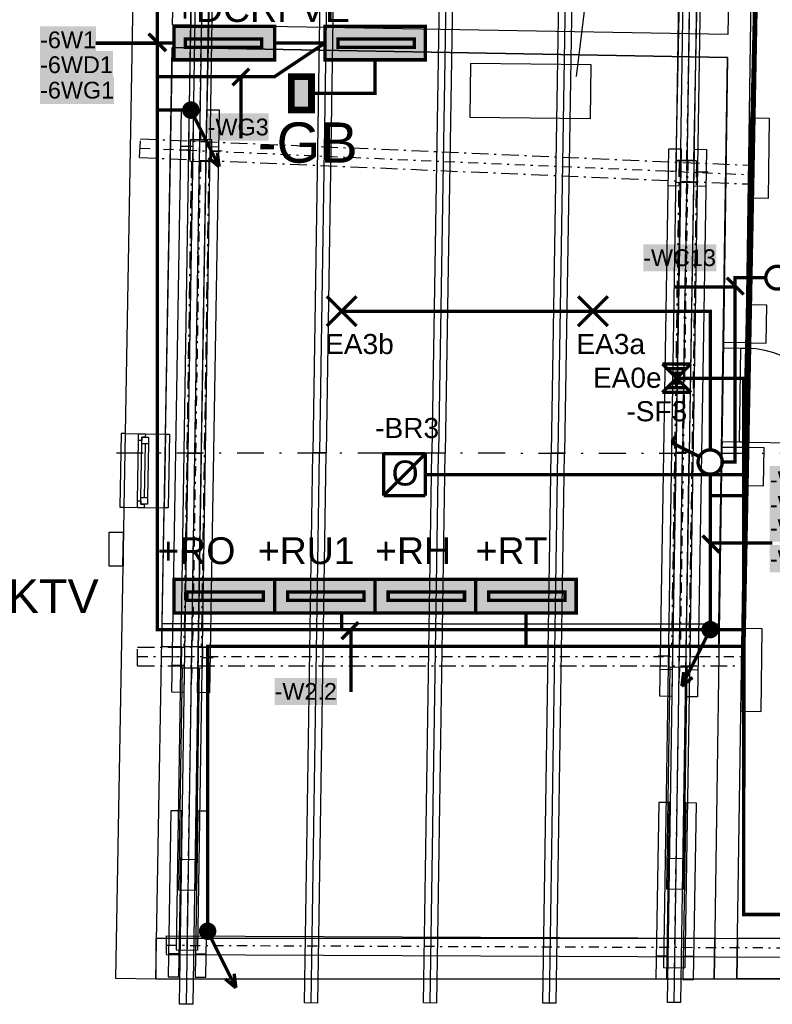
# Model space of a CAD drawing. Extents: x -12025 to 39812, y -28775 to 12.
# Tile 3 of 11: x 10848 to 16464, y -21170 to -13826. Entities that reach past the tile are written whole.
import ezdxf

# ---------------------------------------------------------------- set-up
doc = ezdxf.new("R2010")
doc.units = 0
doc.header["$MEASUREMENT"] = 0
for name, pattern in [('Telekomunikacni vodic', [9.25, 3, -0.75, 3, -0.75, 0.125, -0.75, 0.125, -0.75]), ('Čerchovaná', [450, 200, -117.5, 15, -117.5]), ('Čerchovaná M', [225, 125, -42.5, 15, -42.5]), ('Čerchovaná S', [175, 75, -42.5, 15, -42.5])]:
    doc.linetypes.add(name, pattern=pattern)
for name, color, linetype in [('0 (Pozadí)', 254, 'Continuous'), ('OÚ Dukovany FVE', 38, 'Continuous'), ('OÚ Dukovany internet + tv + data', 192, 'Continuous'), ('OÚ Dukovany nouzové osvětlení', 36, 'Continuous'), ('OÚ Dukovany půdorys podklad půda', 7, 'Continuous'), ('OÚ Dukovany rozváděče', 6, 'Continuous'), ('OÚ Dukovany světla', 132, 'Continuous'), ('OÚ Dukovany zásuvky', 92, 'Continuous'), ('Zakladni', 7, 'Continuous')]:
    doc.layers.add(name, color=color, linetype=linetype)
doc.styles.add('Arial', font='txt')
doc.styles.add('Arial_B', font='txt')

# ---------------------------------------------------------------- blocks, each defined once
blk = doc.blocks.new('P_zarovkove_svitidlo')
at = {"color": 0, "linetype": 'Continuous', "const_width": 25}
for points in [[(111, -111), (-111, 111)], [(-111, -111), (111, 111)]]:
    blk.add_lwpolyline(points, dxfattribs=at)
at = {"color": 0, "linetype": 'Continuous', "style": 'Arial'}
blk.add_text('EA3a', height=150, dxfattribs=at).set_placement((-123.5, -319.6))
blk = doc.blocks.new('P_zarovkove_svitidlo (1)')
at = {"color": 0, "linetype": 'Continuous', "const_width": 25}
for points in [[(111, -111), (-111, 111)], [(-111, -111), (111, 111)]]:
    blk.add_lwpolyline(points, dxfattribs=at)
at = {"color": 0, "linetype": 'Continuous', "style": 'Arial'}
blk.add_text('EA3b', height=150, dxfattribs=at).set_placement((-123.5, -319.6))
blk = doc.blocks.new('Sériový přepínač')
at = {"color": 0, "linetype": 'Continuous', "const_width": 25}
for points in [[(267.5, 133.7), (243.2, 182.4)], [(267.5, 133.7), (72.9, 36.5)], [(267.5, -133.7), (72.9, -36.5)], [(267.5, -133.7), (243.2, -182.4)]]:
    blk.add_lwpolyline(points, dxfattribs=at)
for points in [[(0, 85.1, 0.414214), (-85.1, 0)], [(85.1, 0, 0.414214), (0, 85.1)], [(-85.1, 0, 0.414214), (0, -85.1)], [(0, -85.1, 0.414214), (85.1, 0)]]:
    blk.add_lwpolyline(points, format="xyb", dxfattribs=at)
at = {"color": 0, "linetype": 'Continuous', "style": 'Arial'}
blk.add_text('-SF4', height=150, dxfattribs=at).set_placement((375, -71.1))
blk = doc.blocks.new('Stoupací vedení směrem nahoru')
at = {"color": 0, "linetype": 'Continuous', "const_width": 25}
for points in [[(-211.1, -422.2), (0, 0)], [(-211.1, -422.2), (-197.9, -316.7)], [(-211.1, -422.2), (-131.9, -356.3)]]:
    blk.add_lwpolyline(points, dxfattribs=at)
at = {"color": 0, "linetype": 'Continuous'}
for points, const_width in [([(0, 52.8, 0.414214), (-52.8, 0)], 25), ([(-52.8, 0, 0.414214), (0, -52.8)], 25), ([(0, 26.4, 0.414214), (-26.4, 0)], 52.8), ([(-26.4, 0, 0.414214), (0, -26.4)], 52.8), ([(26.4, 0, 0.414214), (0, 26.4)], 52.8), ([(0, -26.4, 0.414214), (26.4, 0)], 52.8), ([(52.8, 0, 0.414214), (0, 52.8)], 25), ([(0, -52.8, 0.414214), (52.8, 0)], 25)]:
    blk.add_lwpolyline(points, format="xyb", dxfattribs=dict(at, const_width=const_width))
blk = doc.blocks.new('Rozvadeč')
at = {"color": 0, "linetype": 'Continuous', "const_width": 25}
for points in [[(0, 0), (750, 0), (750, -250), (0, -250)], [(97.2, -93.8), (666.7, -93.8), (666.7, -156.2), (97.2, -156.2)]]:
    blk.add_lwpolyline(points, close=True, dxfattribs=at)
at = {"color": 0, "linetype": 'Continuous'}
blk.add_solid([(97.2, -93.8), (666.7, -93.8), (97.2, -156.2), (666.7, -156.2)], dxfattribs=at)
at = {"layer": '0 (Pozadí)', "linetype": 'Continuous'}
blk.add_solid([(0, 0), (750, 0), (0, -250), (750, -250)], dxfattribs=at)
at = {"color": 0, "linetype": 'Continuous', "style": 'Arial'}
blk.add_text('+RO', height=200, dxfattribs=at).set_placement((-125, 113.5))
blk = doc.blocks.new('Rozvadeč (1)')
at = {"color": 0, "linetype": 'Continuous', "const_width": 25}
for points in [[(0, 0), (750, 0), (750, -250), (0, -250)], [(97.2, -93.8), (666.7, -93.8), (666.7, -156.2), (97.2, -156.2)]]:
    blk.add_lwpolyline(points, close=True, dxfattribs=at)
at = {"color": 0, "linetype": 'Continuous'}
blk.add_solid([(97.2, -93.8), (666.7, -93.8), (97.2, -156.2), (666.7, -156.2)], dxfattribs=at)
at = {"layer": '0 (Pozadí)', "linetype": 'Continuous'}
blk.add_solid([(0, 0), (750, 0), (0, -250), (750, -250)], dxfattribs=at)
at = {"color": 0, "linetype": 'Continuous', "style": 'Arial'}
blk.add_text('+RU1', height=200, dxfattribs=at).set_placement((-125, 113.5))
blk = doc.blocks.new('Rozvadeč (2)')
at = {"color": 0, "linetype": 'Continuous', "const_width": 25}
for points in [[(0, 0), (750, 0), (750, -250), (0, -250)], [(97.2, -93.8), (666.7, -93.8), (666.7, -156.2), (97.2, -156.2)]]:
    blk.add_lwpolyline(points, close=True, dxfattribs=at)
at = {"color": 0, "linetype": 'Continuous'}
blk.add_solid([(97.2, -93.8), (666.7, -93.8), (97.2, -156.2), (666.7, -156.2)], dxfattribs=at)
at = {"layer": '0 (Pozadí)', "linetype": 'Continuous'}
blk.add_solid([(0, 0), (750, 0), (0, -250), (750, -250)], dxfattribs=at)
at = {"color": 0, "linetype": 'Continuous', "style": 'Arial'}
blk.add_text('+RH', height=200, dxfattribs=at).set_placement((0, 113.5))
blk = doc.blocks.new('Rozvadeč (3)')
at = {"color": 0, "linetype": 'Continuous', "const_width": 25}
for points in [[(0, 0), (750, 0), (750, -250), (0, -250)], [(97.2, -93.8), (666.7, -93.8), (666.7, -156.2), (97.2, -156.2)]]:
    blk.add_lwpolyline(points, close=True, dxfattribs=at)
at = {"color": 0, "linetype": 'Continuous'}
blk.add_solid([(97.2, -93.8), (666.7, -93.8), (97.2, -156.2), (666.7, -156.2)], dxfattribs=at)
at = {"layer": '0 (Pozadí)', "linetype": 'Continuous'}
blk.add_solid([(0, 0), (750, 0), (0, -250), (750, -250)], dxfattribs=at)
at = {"color": 0, "linetype": 'Continuous', "style": 'Arial'}
blk.add_text('+RT', height=200, dxfattribs=at).set_placement((0, 113.5))
blk = doc.blocks.new('Detektor kouře_ optický')
at = {"color": 0, "linetype": 'Continuous', "const_width": 25}
for points in [[(156.2, 156.2), (-156.2, 156.2)], [(-156.2, 156.2), (-156.2, -156.2)], [(156.2, 156.2), (-156.2, -156.2)], [(156.2, -156.2), (156.2, 156.2)], [(-156.2, -156.2), (156.2, -156.2)]]:
    blk.add_lwpolyline(points, dxfattribs=at)
at = {"color": 0, "linetype": 'Continuous', "style": 'Arial'}
blk.add_text('-BR3', height=150, dxfattribs=at).set_placement((-218.8, 272.6))
blk.add_text('O', height=186.5, rotation=180, dxfattribs=at).set_placement((106.4, 105.3))
blk = doc.blocks.new('Rozvadeč (4)')
at = {"color": 0, "linetype": 'Continuous', "const_width": 25}
for points in [[(0, 0), (750, 0), (750, -250), (0, -250)], [(97.2, -93.8), (666.7, -93.8), (666.7, -156.2), (97.2, -156.2)]]:
    blk.add_lwpolyline(points, close=True, dxfattribs=at)
at = {"color": 0, "linetype": 'Continuous'}
blk.add_solid([(97.2, -93.8), (666.7, -93.8), (97.2, -156.2), (666.7, -156.2)], dxfattribs=at)
at = {"layer": '0 (Pozadí)', "linetype": 'Continuous'}
blk.add_solid([(0, 0), (750, 0), (0, -250), (750, -250)], dxfattribs=at)
at = {"color": 0, "linetype": 'Continuous', "style": 'Arial'}
blk.add_text('-TB', height=200, dxfattribs=at).set_placement((375, 113.5))
blk = doc.blocks.new('(3)')
at = {"color": 0, "linetype": 'Continuous', "const_width": 50}
blk.add_lwpolyline([(0, 0), (150, 0), (150, -250), (0, -250)], close=True, dxfattribs=at)
at = {"layer": '0 (Pozadí)', "linetype": 'Continuous'}
blk.add_solid([(0, 0), (150, 0), (0, -250), (150, -250)], dxfattribs=at)
at = {"color": 0, "linetype": 'Continuous', "style": 'Arial'}
blk.add_text('-GB', height=300, dxfattribs=at).set_placement((-250, -642.2))
blk = doc.blocks.new('(4)')
at = {"color": 7, "linetype": 'Continuous', "const_width": 25}
for points in [[(-520, 0), (-395, -125)], [(-460, -55), (0, -55)]]:
    blk.add_lwpolyline(points, dxfattribs=at)
at = {"layer": '0 (Pozadí)', "linetype": 'Continuous'}
blk.add_solid([(-20, 520), (427, 520), (-20, 316.5), (427, 316.5)], dxfattribs=at)
at = {"color": 7, "linetype": 'Continuous', "style": 'Arial_B'}
blk.add_text('-WC2', height=125, dxfattribs=at).set_placement((-20, 356.5))
blk = doc.blocks.new('(5)')
at = {"color": 7, "linetype": 'Continuous', "const_width": 25}
for points in [[(-520, 0), (-395, -125)], [(-460, -55), (0, -55)]]:
    blk.add_lwpolyline(points, dxfattribs=at)
at = {"layer": '0 (Pozadí)', "linetype": 'Continuous'}
blk.add_solid([(-20, 160), (427, 160), (-20, -43.5), (427, -43.5)], dxfattribs=at)
at = {"color": 7, "linetype": 'Continuous', "style": 'Arial_B'}
blk.add_text('-WC4', height=125, dxfattribs=at).set_placement((-20, -3.5))
blk = doc.blocks.new('(6)')
at = {"color": 7, "linetype": 'Continuous', "const_width": 25}
for points in [[(-520, 0), (-395, -125)], [(-460, -55), (0, -55)]]:
    blk.add_lwpolyline(points, dxfattribs=at)
at = {"layer": '0 (Pozadí)', "linetype": 'Continuous'}
blk.add_solid([(-20, 335), (427, 335), (-20, 131.5), (427, 131.5)], dxfattribs=at)
at = {"color": 7, "linetype": 'Continuous', "style": 'Arial_B'}
blk.add_text('-WC3', height=125, dxfattribs=at).set_placement((-20, 171.5))
blk = doc.blocks.new('Stoupací vedení směrem nahoru (1)')
at = {"color": 0, "linetype": 'Continuous'}
for points, const_width in [([(0, 52.8, 0.414214), (-52.8, 0)], 25), ([(-52.8, 0, 0.414214), (0, -52.8)], 25), ([(0, 26.4, 0.414214), (-26.4, 0)], 52.8), ([(-26.4, 0, 0.414214), (0, -26.4)], 52.8), ([(26.4, 0, 0.414214), (0, 26.4)], 52.8), ([(0, -26.4, 0.414214), (26.4, 0)], 52.8), ([(52.8, 0, 0.414214), (0, 52.8)], 25), ([(0, -52.8, 0.414214), (52.8, 0)], 25)]:
    blk.add_lwpolyline(points, format="xyb", dxfattribs=dict(at, const_width=const_width))
at = {"color": 0, "linetype": 'Continuous', "const_width": 25}
for points in [[(211.1, -422.2), (0, 0)], [(211.1, -422.2), (131.9, -356.3)], [(211.1, -422.2), (197.9, -316.7)]]:
    blk.add_lwpolyline(points, dxfattribs=at)
blk = doc.blocks.new('Stoupací vedení směrem nahoru (3)')
at = {"color": 0, "linetype": 'Continuous'}
for points, const_width in [([(0, 52.8, 0.414214), (-52.8, 0)], 25), ([(-52.8, 0, 0.414214), (0, -52.8)], 25), ([(0, 26.4, 0.414214), (-26.4, 0)], 52.8), ([(-26.4, 0, 0.414214), (0, -26.4)], 52.8), ([(26.4, 0, 0.414214), (0, 26.4)], 52.8), ([(0, -26.4, 0.414214), (26.4, 0)], 52.8), ([(52.8, 0, 0.414214), (0, 52.8)], 25), ([(0, -52.8, 0.414214), (52.8, 0)], 25)]:
    blk.add_lwpolyline(points, format="xyb", dxfattribs=dict(at, const_width=const_width))
at = {"color": 0, "linetype": 'Continuous', "const_width": 25}
for points in [[(211.1, -422.2), (0, 0)], [(211.1, -422.2), (131.9, -356.3)], [(211.1, -422.2), (197.9, -316.7)]]:
    blk.add_lwpolyline(points, dxfattribs=at)
blk = doc.blocks.new('Rozvadeč (5)')
at = {"color": 0, "linetype": 'Continuous', "const_width": 25}
for points in [[(0, 0), (-750, 0), (-750, 250), (0, 250)], [(-97.2, 93.8), (-666.7, 93.8), (-666.7, 156.2), (-97.2, 156.2)]]:
    blk.add_lwpolyline(points, close=True, dxfattribs=at)
at = {"color": 0, "linetype": 'Continuous'}
blk.add_solid([(-97.2, 93.8), (-666.7, 93.8), (-97.2, 156.2), (-666.7, 156.2)], dxfattribs=at)
at = {"layer": '0 (Pozadí)', "linetype": 'Continuous'}
blk.add_solid([(0, 0), (-750, 0), (0, 250), (-750, 250)], dxfattribs=at)
at = {"color": 0, "linetype": 'Continuous', "style": 'Arial'}
for s, p in [('+RFVE', (-750, 613.5)), ('+DCRFVE', (-750, 282.3))]:
    blk.add_text(s, height=200, dxfattribs=at).set_placement(p)
blk = doc.blocks.new('(9)')
at = {"color": 7, "linetype": 'Continuous', "const_width": 25}
for points in [[(0, 520), (-125, 395)], [(-55, 460), (-55, 0)]]:
    blk.add_lwpolyline(points, dxfattribs=at)
at = {"layer": '0 (Pozadí)', "linetype": 'Continuous'}
blk.add_solid([(-625.7, 105), (-160.5, 105), (-625.7, -98.5), (-160.5, -98.5)], dxfattribs=at)
at = {"color": 7, "linetype": 'Continuous', "style": 'Arial_B'}
blk.add_text('-W2.2', height=125, dxfattribs=at).set_placement((-625.7, -58.5))
blk = doc.blocks.new('(13)')
at = {"color": 7, "linetype": 'Continuous', "const_width": 25}
for points in [[(520, 0), (395, 125)], [(460, 55), (0, 55)]]:
    blk.add_lwpolyline(points, dxfattribs=at)
at = {"layer": '0 (Pozadí)', "linetype": 'Continuous'}
blk.add_solid([(-230, 375), (315.1, 375), (-230, 171.5), (315.1, 171.5)], dxfattribs=at)
at = {"color": 7, "linetype": 'Continuous', "style": 'Arial_B'}
blk.add_text('-WC13', height=125, dxfattribs=at).set_placement((-230, 211.5))
blk = doc.blocks.new('(14)')
at = {"color": 7, "linetype": 'Continuous', "const_width": 25}
for points in [[(-520, 0), (-395, -125)], [(-460, -55), (0, -55)]]:
    blk.add_lwpolyline(points, dxfattribs=at)
at = {"layer": '0 (Pozadí)', "linetype": 'Continuous'}
blk.add_solid([(-17.7, -70.8), (527.4, -70.8), (-17.7, -274.3), (527.4, -274.3)], dxfattribs=at)
at = {"color": 7, "linetype": 'Continuous', "style": 'Arial_B'}
blk.add_text('-WC13', height=125, dxfattribs=at).set_placement((-17.7, -234.4))
blk = doc.blocks.new('(15)')
at = {"color": 7, "linetype": 'Continuous', "const_width": 25}
for points in [[(520, 0), (395, 125)], [(460, 55), (0, 55)]]:
    blk.add_lwpolyline(points, dxfattribs=at)
at = {"layer": '0 (Pozadí)', "linetype": 'Continuous'}
blk.add_solid([(-414, 180), (4, 180), (-414, -23.5), (4, -23.5)], dxfattribs=at)
at = {"color": 7, "linetype": 'Continuous', "style": 'Arial_B'}
blk.add_text('-6W1', height=125, dxfattribs=at).set_placement((-414, 16.5))
blk = doc.blocks.new('(16)')
at = {"color": 7, "linetype": 'Continuous', "const_width": 25}
for points in [[(520, 0), (395, 125)], [(460, 55), (0, 55)]]:
    blk.add_lwpolyline(points, dxfattribs=at)
at = {"layer": '0 (Pozadí)', "linetype": 'Continuous'}
blk.add_solid([(-415, -3.9), (130.1, -3.9), (-415, -207.4), (130.1, -207.4)], dxfattribs=at)
at = {"color": 7, "linetype": 'Continuous', "style": 'Arial_B'}
blk.add_text('-6WD1', height=125, dxfattribs=at).set_placement((-415, -167.4))
blk = doc.blocks.new('(19)')
at = {"color": 7, "linetype": 'Continuous', "const_width": 25}
for points in [[(60, 60), (-65, -65)], [(0, 0), (0, -460)]]:
    blk.add_lwpolyline(points, dxfattribs=at)
at = {"layer": '0 (Pozadí)', "linetype": 'Continuous'}
blk.add_solid([(-250, -275), (204.3, -275), (-250, -478.5), (204.3, -478.5)], dxfattribs=at)
at = {"color": 7, "linetype": 'Continuous', "style": 'Arial_B'}
blk.add_text('-WG3', height=125, dxfattribs=at).set_placement((-250, -438.5))
blk = doc.blocks.new('(20)')
at = {"color": 7, "linetype": 'Continuous', "const_width": 25}
for points in [[(60, -60), (-65, 65)], [(0, 0), (-460, 0)]]:
    blk.add_lwpolyline(points, dxfattribs=at)
at = {"layer": '0 (Pozadí)', "linetype": 'Continuous'}
blk.add_solid([(-880, -250), (-327.6, -250), (-880, -453.5), (-327.6, -453.5)], dxfattribs=at)
at = {"color": 7, "linetype": 'Continuous', "style": 'Arial_B'}
blk.add_text('-6WG1', height=125, dxfattribs=at).set_placement((-880, -413.5))
blk = doc.blocks.new('Svítidlo pro nouzové osvětlení')
at = {"color": 0, "linetype": 'Continuous', "const_width": 25}
for points in [[(106.2, -106.2), (-106.2, 106.2)], [(-106.2, -106.2), (106.2, 106.2)], [(106.2, 106.2), (-106.2, 106.2)], [(70.8, 70.8), (-70.8, 70.8)], [(35.4, 35.4), (-35.4, 35.4)], [(212.5, 0), (0, 0)], [(70.8, -70.8), (-70.8, -70.8)], [(35.4, -35.4), (-35.4, -35.4)], [(106.2, -106.2), (-106.2, -106.2)]]:
    blk.add_lwpolyline(points, dxfattribs=at)
at = {"color": 0, "linetype": 'Continuous', "style": 'Arial'}
blk.add_text('EA0e', height=150, dxfattribs=at).set_placement((-625, -71.1))
blk = doc.blocks.new('Jednopólový vypínač')
at = {"color": 0, "linetype": 'Continuous', "const_width": 25}
for points in [[(-284.9, 142.4), (-259, 194.2)], [(-284.9, 142.4), (-77.7, 38.8)]]:
    blk.add_lwpolyline(points, dxfattribs=at)
for points in [[(0, 90.6, 0.414214), (-90.6, 0)], [(90.6, 0, 0.414214), (0, 90.6)], [(-90.6, 0, 0.414214), (0, -90.6)], [(0, -90.6, 0.414214), (90.6, 0)]]:
    blk.add_lwpolyline(points, format="xyb", dxfattribs=at)
at = {"color": 0, "linetype": 'Continuous', "style": 'Arial'}
blk.add_text('-SF3', height=150, dxfattribs=at).set_placement((-625, 303.9))

msp = doc.modelspace()

# ---------------------------------------------------------------- linework, layer by layer
at = {"layer": 'OÚ Dukovany FVE', "linetype": 'Continuous', "const_width": 25}
for points in [[(12000, -14000), (11875, -14000), (11875, -18375), (13250, -18375), (13250, -18250)], [(12750, -14000), (13125, -14000)], [(13000, -14375), (13500, -14375), (13500, -14125)]]:
    msp.add_lwpolyline(points, dxfattribs=at)
at = {"layer": 'OÚ Dukovany internet + tv + data', "linetype": 'Telekomunikacni vodic', "ltscale": 100, "const_width": 25}
for points in [[(31125, -9302.8), (31125, -13750), (16375, -11875), (16250, -17218.8), (16250, -18500), (14625, -18500), (14625, -18250)], [(21125, -12822.2), (21125, -12569.9), (16375, -11875), (16250, -17218.8), (16250, -18500), (14625, -18500), (14625, -18250)], [(25000, -13322.2), (25000, -13034.1), (21500, -12625), (16375, -11875), (16250, -17218.8), (16250, -18500), (14625, -18500), (14625, -18250)], [(12447.2, -12000), (11875, -12000), (11875, -18375), (14625, -18375), (14625, -18250)], [(16447.2, -12375), (16366.3, -12375), (16250, -17218.8), (16252.2, -18500), (14625, -18500), (14625, -18250)], [(13125, -14000), (12750, -14250), (11875, -14250), (11875, -18375), (14625, -18375), (14625, -18250)], [(14625, -18250), (14625, -18375), (11875, -18375), (11875, -14500), (12072.2, -14500)], [(13875, -17218.8), (16250, -17218.8), (16250, -20500), (16802.8, -20500)], [(12250, -20572.2), (12250, -18500), (14625, -18500), (14625, -18250)], [(14625, -18250), (14625, -18500), (16252.2, -18500), (16250, -20500), (16697.2, -20500)], [(21572.2, -20500), (16250, -20500), (16252.2, -18500), (14625, -18500), (14625, -18250)], [(31322.2, -20500), (16250, -20500), (16252.2, -18500), (14625, -18500), (14625, -18250)]]:
    msp.add_lwpolyline(points, dxfattribs=at)
at = {"layer": 'OÚ Dukovany nouzové osvětlení', "linetype": 'Continuous', "const_width": 25}
msp.add_lwpolyline([(16052.8, -18375), (16250, -18375), (16250, -16500), (15962.5, -16500)], dxfattribs=at)
at = {"layer": 'OÚ Dukovany půdorys podklad půda', "color": 9, "linetype": 'Continuous'}
for p, q in [((12195.1, -11184.1), (12102.1, -17058.3)), ((12195.1, -11184.1), (12102.1, -17058.3)), ((12245.1, -11184.9), (12152, -17059.1)), ((12295.1, -11185.7), (12202, -17059.9)), ((12295.1, -11185.7), (12202, -17059.9)), ((13125.3, -11274.6), (13033.8, -17055.9)), ((13125.3, -11274.6), (13033.8, -17055.9)), ((13175.3, -11275.4), (13083.8, -17056.6)), ((13225.3, -11276.2), (13133.7, -17057.4)), ((13225.3, -11276.2), (13133.7, -17057.4)), ((14013.2, -11358.8), (13922.9, -17056.9)), ((14013.2, -11358.8), (13922.9, -17056.9)), ((14063.2, -11359.6), (13972.9, -17057.6)), ((14113.2, -11360.4), (14022.9, -17058.4)), ((14113.2, -11360.4), (14022.9, -17058.4)), ((14902, -11461.3), (14813.4, -17057.3)), ((14902, -11461.3), (14813.4, -17057.3)), ((14952, -11462.1), (14863.4, -17058.1)), ((15002, -11462.9), (14913.4, -17058.9)), ((15002, -11462.9), (14913.4, -17058.9)), ((15830.2, -11541.9), (15742.9, -17051.9)), ((15830.2, -11541.9), (15742.9, -17051.9)), ((15880.2, -11542.7), (15792.9, -17052.7)), ((15930.2, -11543.5), (15842.9, -17053.5)), ((15930.2, -11543.5), (15842.9, -17053.5)), ((12154.5, -11763.5), (12014.5, -20762.4)), ((12314.4, -11766), (12174.4, -20764.9)), ((15791.5, -11896.2), (15651.5, -20895.1)), ((15951.5, -11898.7), (15811.5, -20897.6)), ((12109.3, -14728.7), (12152.6, -12529.1)), ((12282.5, -12531.7), (12239.3, -14731.2)), ((15746.2, -14873.4), (15789.4, -12673.8)), ((15919.4, -12676.3), (15876.2, -14875.9)), ((11983.6, -18841.8), (12055.3, -14493.9)), ((12055.3, -14493.9), (12145.2, -14495.4)), ((12145.2, -14495.4), (12073.6, -18843.3)), ((12173.6, -18844.9), (12245.2, -14497.1)), ((12245.2, -14497.1), (12335.2, -14498.6)), ((12335.2, -14498.6), (12263.6, -18846.4)), ((12200.4, -14721.2), (12201.6, -14641.2)), ((12239.3, -14731.2), (12109.3, -14728.7)), ((12120.4, -14720), (12117.9, -14880)), ((12280.4, -14722.5), (12120.4, -14720)), ((12277.9, -14882.4), (12280.4, -14722.5)), ((12119.1, -14800), (12039.2, -14798.7)), ((12140.7, -14772.6), (12050.7, -14771.1)), ((12330.7, -14775.7), (12240.7, -14774.2)), ((12279.1, -14802.5), (12359.1, -14803.7)), ((15625, -18872.2), (15692.3, -14788)), ((15692.3, -14788), (15782.3, -14789.4)), ((15782.3, -14789.4), (15715, -18873.7)), ((15815, -18875.3), (15882.3, -14791.1)), ((15825.4, -14878.6), (15826.7, -14798.6)), ((15882.3, -14791.1), (15972.3, -14792.6)), ((15972.3, -14792.6), (15905, -18876.8)), ((12117.9, -14880), (12277.9, -14882.4)), ((12197.9, -14881.2), (12196.6, -14961.2)), ((15745.4, -14877.3), (15743, -15037.3)), ((15905.4, -14879.8), (15745.4, -14877.3)), ((15876.2, -14875.9), (15746.2, -14873.4)), ((15902.9, -15039.8), (15905.4, -14879.8)), ((15744.2, -14957.3), (15664.2, -14956.1)), ((15904.2, -14959.8), (15984.2, -14961)), ((15743, -15037.3), (15902.9, -15039.8)), ((15822.9, -15038.5), (15821.7, -15118.5)), ((15777.7, -15066.6), (15687.7, -15065.1)), ((15967.7, -15069.7), (15877.7, -15068.2)), ((12041.3, -21168.3), (12103.4, -17058.8)), ((12041.3, -21168.3), (12103.4, -17058.8)), ((12091.3, -21169.1), (12153.4, -17059.5)), ((12202, -17059.9), (12102.1, -17058.3)), ((12202, -17059.9), (12102.1, -17058.3)), ((12103.4, -17058.8), (12203.4, -17060.3)), ((12103.4, -17058.8), (12203.4, -17060.3)), ((12141.3, -21169.8), (12203.4, -17060.3)), ((12141.3, -21169.8), (12203.4, -17060.3)), ((12971.8, -21159.2), (13033.8, -17055.9)), ((12971.8, -21159.2), (13033.8, -17055.9)), ((13021.8, -21160), (13083.8, -17056.7)), ((13033.8, -17055.9), (13133.7, -17057.4)), ((13033.8, -17055.9), (13133.7, -17057.4)), ((13133.7, -17057.4), (13033.8, -17055.9)), ((13133.7, -17057.4), (13033.8, -17055.9)), ((13071.8, -21160.7), (13133.7, -17057.4)), ((13071.8, -21160.7), (13133.7, -17057.4)), ((13861, -21159.8), (13922.9, -17056.5)), ((13861, -21159.8), (13922.9, -17056.5)), ((13911, -21160.6), (13972.9, -17057.3)), ((13922.9, -17056.5), (14022.9, -17058)), ((13922.9, -17056.5), (14022.9, -17058)), ((14022.9, -17058.4), (13922.9, -17056.9)), ((14022.9, -17058.4), (13922.9, -17056.9)), ((13961, -21161.3), (14022.9, -17058)), ((13961, -21161.3), (14022.9, -17058)), ((14751.4, -21160.6), (14813.4, -17057.3)), ((14751.4, -21160.6), (14813.4, -17057.3)), ((14801.4, -21161.4), (14863.4, -17058.1)), ((14913.4, -17058.9), (14813.4, -17057.3)), ((14913.4, -17058.9), (14813.4, -17057.3)), ((14813.4, -17057.3), (14913.4, -17058.8)), ((14813.4, -17057.3), (14913.4, -17058.8)), ((14851.4, -21162.1), (14913.4, -17058.8)), ((14851.4, -21162.1), (14913.4, -17058.8)), ((15681, -21155.7), (15742.9, -17052.4)), ((15681, -21155.7), (15742.9, -17052.4)), ((15730.9, -21156.4), (15792.9, -17053.1)), ((15842.9, -17053.5), (15742.9, -17051.9)), ((15842.9, -17053.5), (15742.9, -17051.9)), ((15742.9, -17052.4), (15842.9, -17053.9)), ((15742.9, -17052.4), (15842.9, -17053.9)), ((15780.9, -21157.2), (15842.9, -17053.9)), ((15780.9, -21157.2), (15842.9, -17053.9)), ((12133.8, -18501.4), (12135.1, -18421.4)), ((15773.3, -18495), (15774.6, -18415)), ((12053.8, -18500.7), (12051.3, -18660.2)), ((12213.8, -18502.7), (12089.4, -18500.7)), ((12211.3, -18662.7), (12213.8, -18502.7)), ((15693.2, -18504.6), (15690.9, -18653.8)), ((15850.8, -18656.3), (15853.2, -18504.8)), ((12052.6, -18580.2), (11972.6, -18578.9)), ((15692.1, -18573.8), (15612.1, -18572.5)), ((15852.1, -18576.3), (15932.1, -18577.5)), ((12076.9, -18643.4), (11986.9, -18641.9)), ((12266.9, -18646.5), (12176.9, -18645.1)), ((12212.6, -18582.7), (12292.5, -18583.9)), ((15690.9, -18653.8), (15850.8, -18656.3)), ((12059.3, -18661.2), (12033.6, -20315.7)), ((12051.3, -18660.2), (12211.3, -18662.7)), ((12189.3, -18663.2), (12059.3, -18661.2)), ((12131.3, -18661.4), (12130.1, -18741.4)), ((12163.6, -20317.7), (12189.3, -18663.2)), ((15718.3, -18673.8), (15628.3, -18672.3)), ((15698.9, -18654.8), (15673.1, -20309.2)), ((15828.9, -18656.8), (15698.9, -18654.8)), ((15770.8, -18655), (15769.6, -18735)), ((15803.1, -20311.3), (15828.9, -18656.8)), ((15908.2, -18676.9), (15818.3, -18675.4)), ((12073.6, -18843.3), (11983.6, -18841.8)), ((12263.6, -18846.4), (12173.6, -18844.9)), ((15715, -18873.7), (15625, -18872.2)), ((15905, -18876.8), (15815, -18875.3)), ((15617.3, -19664.3), (15595.6, -20980.5)), ((15697.3, -19665.6), (15617.3, -19664.3)), ((15697.3, -19665.6), (15617.3, -19664.3)), ((15675.6, -20981.8), (15697.3, -19665.6)), ((15817.3, -19667.6), (15795.6, -20983.8)), ((15897.3, -19668.9), (15817.3, -19667.6)), ((15897.3, -19668.9), (15817.3, -19667.6)), ((15875.6, -20985.1), (15897.3, -19668.9)), ((11976.6, -19725.5), (11956.2, -20964)), ((12056.6, -19726.8), (11976.6, -19725.5)), ((12056.6, -19726.8), (11976.6, -19725.5)), ((12036.2, -20965.3), (12056.6, -19726.8)), ((12176.6, -19728.8), (12156.2, -20967.3)), ((12256.6, -19730.1), (12176.6, -19728.8)), ((12256.6, -19730.1), (12176.6, -19728.8)), ((12236.2, -20968.6), (12256.6, -19730.1)), ((12167.1, -20091.4), (12037.1, -20089.4)), ((15806.6, -20085), (15676.6, -20083)), ((12033.6, -20315.7), (12163.6, -20317.7)), ((15673.1, -20309.2), (15803.1, -20311.3)), ((11943.5, -20799.3), (11944.1, -20659.3)), ((11944.1, -20659.3), (31539.1, -20738.4)), ((12014.5, -20762.4), (12174.4, -20764.9)), ((11943.5, -20799.3), (31538.5, -20878.4)), ((12039, -20793.7), (11959, -20792.4)), ((12239, -20797), (12159, -20795.7)), ((15678.4, -20810.3), (15598.5, -20809)), ((15878.4, -20813.6), (15798.4, -20812.3)), ((15651.5, -20895.1), (15811.5, -20897.6)), ((11956.2, -20964), (12036.2, -20965.3)), ((12156.2, -20967.3), (12236.2, -20968.6)), ((15595.6, -20980.5), (15675.6, -20981.8)), ((15795.6, -20983.8), (15875.6, -20985.1)), ((12141.3, -21169.8), (12041.3, -21168.3)), ((12141.3, -21169.8), (12041.3, -21168.3)), ((13071.8, -21160.7), (12971.8, -21159.2)), ((13071.8, -21160.7), (12971.8, -21159.2)), ((13961, -21161.3), (13861, -21159.8)), ((13961, -21161.3), (13861, -21159.8)), ((14851.4, -21162.1), (14751.4, -21160.6)), ((14851.4, -21162.1), (14751.4, -21160.6)), ((15780.9, -21157.2), (15681, -21155.7)), ((15780.9, -21157.2), (15681, -21155.7))]:
    msp.add_line(p, q, dxfattribs=at)
at = {"layer": 'OÚ Dukovany půdorys podklad půda', "color": 7, "linetype": 'Continuous'}
for p, q in [((11733.9, -11313.7), (11635.3, -16911.9)), ((11989, -13863.6), (12028.1, -11645.1)), ((16162.6, -11871.6), (16132.5, -13936.5)), ((16269, -16236.4), (16332.6, -11874.1)), ((16132.5, -13936.5), (11989, -13863.6)), ((11986, -14033.5), (11907.6, -18330.6)), ((11935.3, -16917.2), (11986, -14033.5)), ((16130, -14106.5), (11986, -14033.5)), ((11986, -14033.5), (16130, -14106.5)), ((16065.7, -18335), (16130, -14106.5)), ((16130, -14106.5), (16099, -16233.9)), ((16293.4, -14560.5), (16284.7, -15154.8)), ((16443.4, -14562.6), (16293.4, -14560.5)), ((16434.7, -15156.9), (16443.4, -14562.6)), ((16284.7, -15154.8), (16434.7, -15156.9)), ((16273.1, -15952.3), (16269, -16236.4)), ((16423.1, -15954.5), (16273.1, -15952.3)), ((16418.9, -16238.6), (16423.1, -15954.5)), ((16099, -16233.9), (16087.6, -17013.8)), ((16099, -16233.9), (16098.4, -16273.9)), ((16098.4, -16273.9), (16268.4, -16276.4)), ((16269, -16236.4), (16099, -16233.9)), ((16269, -16236.4), (16099, -16233.9)), ((16269, -16236.4), (16099, -16233.9)), ((16269, -16236.4), (16099, -16233.9)), ((16218.2, -16975.7), (16228.4, -16275.8)), ((16228.4, -16275.8), (16268.4, -16276.4)), ((16269, -16236.4), (16257.6, -17016.3)), ((16268.4, -16276.4), (16258.2, -16976.3)), ((16268.4, -16276.4), (16269, -16236.4)), ((16269, -16236.4), (16418.9, -16238.6)), ((11605.3, -16911.4), (11595.6, -17461.3)), ((11635.3, -16911.9), (11605.3, -16911.4)), ((11635.3, -16911.9), (11625.6, -17461.8)), ((11635.3, -16911.9), (11735.3, -16913.7)), ((11635.3, -16911.9), (11735.3, -16913.7)), ((11726.5, -17413.6), (11734.4, -16963.7)), ((11734.4, -16963.7), (11735.3, -16913.7)), ((11759.4, -16964.1), (11734.4, -16963.7)), ((11735.3, -16913.7), (11785.3, -16914.6)), ((11735.3, -16913.7), (11785.3, -16914.6)), ((11735.3, -16913.7), (11785.3, -16914.6)), ((11759, -16989.1), (11759.8, -16939.1)), ((11759.8, -16939.1), (11759.4, -16964.1)), ((11784.8, -16939.6), (11759.8, -16939.1)), ((11759.8, -16939.1), (11809.8, -16940)), ((11785.3, -16914.6), (11784.8, -16939.6)), ((11785.3, -16914.6), (11935.3, -16917.2)), ((11785.3, -16914.6), (11935.3, -16917.2)), ((11809.8, -16940), (11809, -16990)), ((11935.3, -16917.2), (11925.6, -17467.1)), ((11935.3, -16917.2), (11965.3, -16917.7)), ((11965.3, -16917.7), (11955.6, -17467.6)), ((11751.9, -17389.1), (11759, -16989.1)), ((11809, -16990), (11759, -16989.1)), ((11784, -16989.6), (11776.9, -17389.5)), ((11809, -16990), (11801.9, -17389.9)), ((11809, -16990), (11801.9, -17389.9)), ((16087.6, -17013.8), (16029.8, -20977.9)), ((16088.2, -16973.8), (16087.6, -17013.8)), ((16257.6, -17016.3), (16087.6, -17013.8)), ((16087.6, -17013.8), (16257.6, -17016.3)), ((16257.6, -17016.3), (16087.6, -17013.8)), ((16257.6, -17016.3), (16087.6, -17013.8)), ((16258.2, -16976.3), (16088.2, -16973.8)), ((16199.8, -20980.4), (16257.6, -17016.3)), ((16258.2, -16976.3), (16218.2, -16975.7)), ((16251.9, -17016.3), (16247.7, -17300.4)), ((16401.8, -17018.5), (16251.9, -17016.3)), ((16257.6, -17016.3), (16258.2, -16976.3)), ((16258.2, -16976.3), (16958.1, -16986.5)), ((16397.7, -17302.6), (16401.8, -17018.5)), ((16247.7, -17300.4), (16397.7, -17302.6)), ((11751, -17439), (11751.9, -17389.1)), ((11751.9, -17389.1), (11801.9, -17389.9)), ((11801.9, -17389.9), (11801, -17439.9)), ((11595.6, -17461.3), (11625.6, -17461.8)), ((11625.6, -17461.8), (11622.3, -17650.3)), ((11625.6, -17461.8), (11725.6, -17463.6)), ((11625.6, -17461.8), (11725.6, -17463.6)), ((11725.6, -17463.6), (11726.5, -17413.6)), ((11725.6, -17463.6), (11775.6, -17464.5)), ((11725.6, -17463.6), (11775.6, -17464.5)), ((11725.6, -17463.6), (11775.6, -17464.5)), ((11726.5, -17413.6), (11751.5, -17414)), ((11751.5, -17414), (11751, -17439)), ((11751, -17439), (11776, -17439.5)), ((11801, -17439.9), (11751, -17439)), ((11776, -17439.5), (11775.6, -17464.5)), ((11775.6, -17464.5), (11925.6, -17467.1)), ((11775.6, -17464.5), (11925.6, -17467.1)), ((11863.7, -20983.2), (11925.6, -17467.1)), ((11955.6, -17467.6), (11925.6, -17467.1)), ((11622.3, -17650.3), (11513.3, -17650.3)), ((11513.3, -17650.3), (11513.3, -17900.3)), ((11622.3, -17650.3), (11513.3, -17650.3)), ((11513.3, -17650.3), (11513.3, -17900.3)), ((11617.9, -17900.3), (11622.3, -17650.3)), ((11622.3, -17650.3), (11617.9, -17900.3)), ((11623.3, -17650.3), (11622.3, -17650.3)), ((11623.3, -17900.3), (11623.3, -17650.3)), ((11513.3, -17900.3), (11617.9, -17900.3)), ((11513.3, -17900.3), (11617.9, -17900.3)), ((11617.9, -17900.3), (11563.7, -20977.9)), ((11617.9, -17900.3), (11623.3, -17900.3)), ((11907.6, -18330.6), (11907.4, -18500.6)), ((11907.6, -18330.6), (16065.7, -18335)), ((16065.7, -18335), (11907.6, -18330.6)), ((16065.5, -18505), (16065.7, -18335)), ((16238.3, -18366.5), (16229.3, -18983.5)), ((16388.3, -18368.7), (16238.3, -18366.5)), ((16379.3, -18985.7), (16388.3, -18368.7)), ((11907.4, -18500.6), (12053.8, -18500.7)), ((12089.4, -18500.7), (15693.2, -18504.6)), ((15853.2, -18504.8), (16065.5, -18505)), ((16229.3, -18983.5), (16379.3, -18985.7)), ((16034.2, -20677.8), (11862.7, -20679.1)), ((16034.2, -20677.8), (11862.7, -20679.1)), ((11862.7, -20679.1), (11862.8, -20979.1)), ((16029.8, -20977.8), (16034.2, -20677.8)), ((16034.2, -20677.8), (16029.8, -20977.8)), ((16204.2, -20677.8), (16199.8, -20977.8)), ((16204.2, -20677.8), (16199.8, -20977.8)), ((31553.6, -20673.1), (16204.2, -20677.8)), ((31553.6, -20673.1), (16204.2, -20677.8)), ((11863.7, -20983.2), (11563.7, -20977.9)), ((11862.8, -20979.1), (16029.8, -20977.8)), ((11862.8, -20979.1), (16029.8, -20977.8)), ((11863.7, -20980.9), (31554.6, -20974.9)), ((16029.8, -20977.9), (16199.8, -20980.4)), ((16199.8, -20977.8), (31553.7, -20973.1)), ((16199.8, -20977.8), (31553.7, -20973.1))]:
    msp.add_line(p, q, dxfattribs=at)
at = {"layer": 'OÚ Dukovany půdorys podklad půda', "color": 5, "linetype": 'Continuous'}
msp.add_line((15339.5, -11514.2), (15000, -14250), dxfattribs=at)
at = {"layer": 'OÚ Dukovany půdorys podklad půda', "color": 9, "linetype": 'Čerchovaná S'}
for p, q in [((12234.5, -11764.7), (12094.4, -20763.6)), ((15871.5, -11897.5), (15731.5, -20896.4)), ((11745.7, -14783.6), (16289.3, -14981.2)), ((12193.7, -14881.3), (12137.4, -18500.9)), ((15833.3, -14874.9), (15776.9, -18494.4)), ((11727.6, -18575.3), (16233.8, -18575)), ((11943.8, -20729.3), (31538.8, -20808.4))]:
    msp.add_line(p, q, dxfattribs=at)
at = {"layer": 'OÚ Dukovany půdorys podklad půda', "color": 6, "linetype": 'Continuous'}
for p, q in [((14210.9, -14151.8), (14206.5, -14551.8)), ((15110.8, -14161.7), (14210.9, -14151.8)), ((15106.4, -14561.6), (15110.8, -14161.7)), ((14206.5, -14551.8), (15106.4, -14561.6))]:
    msp.add_line(p, q, dxfattribs=at)
at = {"layer": 'OÚ Dukovany půdorys podklad půda', "color": 9, "linetype": 'Čerchovaná M'}
for p, q in [((11742.6, -14853.6), (11748.7, -14713.7)), ((11748.7, -14713.7), (16292.3, -14911.3)), ((11742.6, -14853.6), (16286.2, -15051.1)), ((12128.8, -14880.3), (12072.4, -18499.8)), ((12128.8, -14880.3), (12258.7, -14882.3)), ((12258.7, -14882.3), (12202.4, -18501.9)), ((15768.3, -14873.9), (15712, -18493.4)), ((15768.3, -14873.9), (15898.3, -14875.9)), ((15898.3, -14875.9), (15841.9, -18495.5)), ((11727.6, -18505.3), (16233.8, -18505)), ((11727.6, -18645.3), (11727.6, -18505.3)), ((12072.4, -18499.8), (12202.4, -18501.9)), ((15712, -18493.4), (15841.9, -18495.5)), ((11727.6, -18645.3), (16233.8, -18645))]:
    msp.add_line(p, q, dxfattribs=at)
at = {"layer": 'OÚ Dukovany půdorys podklad půda', "color": 7, "linetype": 'Čerchovaná'}
msp.add_line((11569.6, -17055.7), (31687.6, -17068.7), dxfattribs=at)
at = {"layer": 'OÚ Dukovany půdorys podklad půda', "color": 7, "linetype": 'Continuous'}
msp.add_arc((16258.2, -16976.3), 700, -0.83518, 89.16482, dxfattribs=at)
msp.add_solid([(12053.8, -18500.2), (12053.8, -18500.7), (12089.4, -18500.7)], dxfattribs=at)
at = {"layer": 'OÚ Dukovany světla', "linetype": 'Continuous', "const_width": 25}
for points in [[(16090.6, -17125), (16185, -17125), (16185, -16190), (16185, -15750), (16414.9, -15750)], [(15125, -16000), (13250, -16000)], [(16000, -17034.4), (16000, -16000), (15125, -16000)], [(16000, -17215.6), (16000, -18322.2)]]:
    msp.add_lwpolyline(points, dxfattribs=at)
at = {"layer": 'OÚ Dukovany zásuvky', "linetype": 'Continuous', "const_width": 25}
for points in [[(26125, -13375), (26125, -13265.6), (16375, -12000), (16252.2, -18500), (14625, -18500), (14625, -18250)], [(16000, -18322.2), (16000, -17375), (16250, -17375), (16375, -12000), (21000, -12625), (31000, -13875), (31000, -16500)], [(15947.2, -18375), (13250, -18375), (13250, -18250)]]:
    msp.add_lwpolyline(points, dxfattribs=at)

# ---------------------------------------------------------------- block references
at = {"layer": 'OÚ Dukovany FVE', "linetype": 'Continuous'}
for name, p in [('Rozvadeč (5)', (12750, -14125)), ('Rozvadeč (4)', (13125, -13875)), ('(3)', (12875, -14250))]:
    msp.add_blockref(name, p, dxfattribs=at)
at = {"layer": 'OÚ Dukovany internet + tv + data', "linetype": 'Continuous'}
for name, p in [('Stoupací vedení směrem nahoru (3)', (12125, -14500)), ('Detektor kouře_ optický', (13718.8, -17218.8)), ('Rozvadeč (3)', (14250, -18000)), ('Stoupací vedení směrem nahoru (1)', (12250, -20625))]:
    msp.add_blockref(name, p, dxfattribs=at)
at = {"layer": 'OÚ Dukovany nouzové osvětlení', "linetype": 'Continuous'}
msp.add_blockref('Svítidlo pro nouzové osvětlení', (15750, -16500), dxfattribs=at)
at = {"layer": 'OÚ Dukovany rozváděče', "linetype": 'Continuous'}
for name, p in [('Rozvadeč', (12000, -18000)), ('Rozvadeč (1)', (12750, -18000)), ('Rozvadeč (2)', (13500, -18000)), ('Stoupací vedení směrem nahoru', (16000, -18375))]:
    msp.add_blockref(name, p, dxfattribs=at)
at = {"layer": 'OÚ Dukovany světla', "linetype": 'Continuous'}
for name, p in [('Sériový přepínač', (16500, -15750)), ('P_zarovkove_svitidlo (1)', (13250, -16000)), ('P_zarovkove_svitidlo', (15125, -16000)), ('Jednopólový vypínač', (16000, -17125))]:
    msp.add_blockref(name, p, dxfattribs=at)
at = {"layer": 'Zakladni', "color": 7, "linetype": 'Continuous'}
for name, p in [('(15)', (11414, -14055)), ('(16)', (11415, -14056.1)), ('(20)', (11880, -14000)), ('(19)', (12500, -14250)), ('(13)', (15730, -15875)), ('(4)', (16465, -17675)), ('(6)', (16465, -17675)), ('(5)', (16465, -17675)), ('(14)', (16462.7, -17674.2)), ('(9)', (13375, -18840))]:
    msp.add_blockref(name, p, dxfattribs=at)

# ---------------------------------------------------------------- texts
at = {"layer": 'OÚ Dukovany rozváděče', "linetype": 'Continuous', "style": 'Arial'}
msp.add_text('STÁVAJÍCÍ ROZVÁDĚČE KTV', height=250, dxfattribs=at).set_placement((6625, -18250))

doc.saveas('drawing.dxf')
